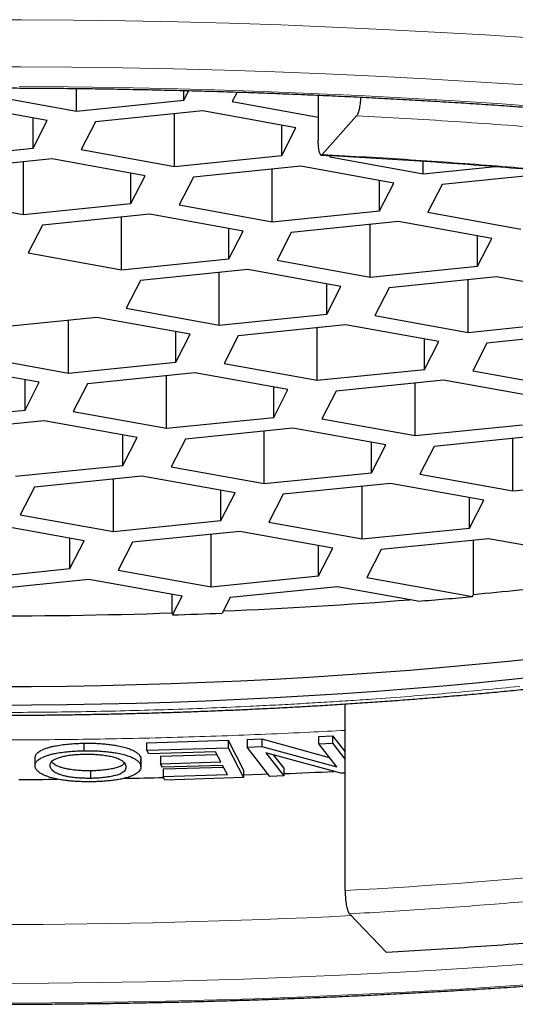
# Model space of a CAD drawing. Header units: millimetres. Extents: x 8 to 538, y 12 to 399.
# Tile 19 of 25: x 284.08 to 286.64, y 367.84 to 372.91. Entities that reach past the tile are written whole.
import ezdxf

# ---------------------------------------------------------------- set-up
doc = ezdxf.new("R2010")
doc.units = ezdxf.units.MM

msp = doc.modelspace()

# ---------------------------------------------------------------- linework, layer by layer
at = {"color": 7, "linetype": 'Continuous', "lineweight": 30}
for p, q in [((284.3775, 372.4363), (284.3775, 372.553)), ((284.93, 372.4926), (284.93, 372.5426)), ((283.8982, 372.523), (284.3775, 372.4363)), ((284.3775, 372.4363), (284.93, 372.4926)), ((284.93, 372.4926), (284.9554, 372.542)), ((285.2034, 372.5346), (285.1781, 372.4852)), ((285.6215, 372.5186), (285.6215, 372.2862)), ((284.2271, 372.3884), (283.7478, 372.4751)), ((285.1781, 372.4852), (285.6215, 372.4051)), ((284.1539, 372.2455), (284.1539, 372.4017)), ((285.0277, 372.4374), (284.4751, 372.3811)), ((284.8812, 372.1515), (284.8812, 372.4225)), ((285.5069, 372.3507), (285.0277, 372.4374)), ((285.8191, 372.412), (285.6423, 372.2127)), ((284.1539, 372.2455), (284.2271, 372.3884)), ((284.4751, 372.3811), (284.4019, 372.2382)), ((285.4337, 372.2078), (285.4337, 372.3639)), ((285.4337, 372.2078), (285.5069, 372.3507)), ((283.6013, 372.1893), (284.1539, 372.2455)), ((284.2515, 372.1903), (283.6989, 372.1341)), ((284.7308, 372.1037), (284.2515, 372.1903)), ((284.4019, 372.2382), (284.8812, 372.1515)), ((284.8812, 372.1515), (285.4337, 372.2078)), ((285.6853, 372.2074), (285.6817, 372.2005)), ((285.6817, 372.2005), (286.161, 372.1138)), ((284.105, 371.9045), (284.105, 372.1754)), ((285.5313, 372.1526), (284.9788, 372.0964)), ((285.3848, 371.8668), (285.3848, 372.1377)), ((286.0106, 372.0659), (285.5313, 372.1526)), ((286.161, 372.1138), (286.161, 372.1789)), ((286.161, 372.1138), (286.5328, 372.1516)), ((284.6575, 371.9608), (284.6575, 372.1169)), ((284.6575, 371.9608), (284.7308, 372.1037)), ((284.9788, 372.0964), (284.9056, 371.9534)), ((286.8112, 372.1149), (286.2586, 372.0586)), ((285.9374, 371.923), (285.9374, 372.0792)), ((285.9374, 371.923), (286.0106, 372.0659)), ((286.2586, 372.0586), (286.1854, 371.9157)), ((283.6257, 371.9912), (284.105, 371.9045)), ((284.105, 371.9045), (284.6575, 371.9608)), ((284.9056, 371.9534), (285.3848, 371.8668)), ((284.7551, 371.9056), (284.2026, 371.8493)), ((284.6087, 371.6197), (284.6087, 371.8907)), ((285.2344, 371.8189), (284.7551, 371.9056)), ((285.3848, 371.8668), (285.9374, 371.923)), ((286.1854, 371.9157), (286.6647, 371.829)), ((284.2026, 371.8493), (284.1294, 371.7064)), ((286.035, 371.8678), (285.4825, 371.8116)), ((285.8885, 371.582), (285.8885, 371.8529)), ((286.5143, 371.7811), (286.035, 371.8678)), ((285.1612, 371.676), (285.1612, 371.8321)), ((285.1612, 371.676), (285.2344, 371.8189)), ((285.4825, 371.8116), (285.4092, 371.6687)), ((286.441, 371.6382), (286.441, 371.7944)), ((286.441, 371.6382), (286.5143, 371.7811)), ((284.1294, 371.7064), (284.6087, 371.6197)), ((284.6087, 371.6197), (285.1612, 371.676)), ((285.4092, 371.6687), (285.8885, 371.582)), ((285.8885, 371.582), (286.441, 371.6382)), ((285.2588, 371.6208), (284.7063, 371.5645)), ((285.1123, 371.335), (285.1123, 371.6059)), ((285.7381, 371.5341), (285.2588, 371.6208)), ((286.5386, 371.583), (285.9861, 371.5268)), ((287.0179, 371.4964), (286.5386, 371.583)), ((284.7063, 371.5645), (284.633, 371.4216)), ((285.6648, 371.3912), (285.6648, 371.5474)), ((285.6648, 371.3912), (285.7381, 371.5341)), ((286.3922, 371.2972), (286.3922, 371.5681)), ((285.9861, 371.5268), (285.9129, 371.3839)), ((284.633, 371.4216), (285.1123, 371.335)), ((285.1123, 371.335), (285.6648, 371.3912)), ((285.9129, 371.3839), (286.3922, 371.2972)), ((284.4826, 371.3738), (283.9301, 371.3175)), ((284.3361, 371.0879), (284.3361, 371.3588)), ((284.9619, 371.2871), (284.4826, 371.3738)), ((285.7625, 371.336), (285.2099, 371.2798)), ((286.2417, 371.2493), (285.7625, 371.336)), ((286.3922, 371.2972), (286.9447, 371.3535)), ((284.8887, 371.1442), (284.8887, 371.3003)), ((284.8887, 371.1442), (284.9619, 371.2871)), ((285.2099, 371.2798), (285.1367, 371.1369)), ((285.616, 371.0502), (285.616, 371.3211)), ((287.0423, 371.2983), (286.4898, 371.242)), ((286.1685, 371.1064), (286.1685, 371.2626)), ((286.1685, 371.1064), (286.2417, 371.2493)), ((286.4898, 371.242), (286.4165, 371.0991)), ((283.8568, 371.1746), (284.3361, 371.0879)), ((284.1857, 371.0401), (283.7064, 371.1267)), ((284.3361, 371.0879), (284.8887, 371.1442)), ((285.1367, 371.1369), (285.616, 371.0502)), ((284.9863, 371.089), (284.4337, 371.0327)), ((284.8398, 370.8031), (284.8398, 371.0741)), ((285.4656, 371.0023), (284.9863, 371.089)), ((285.616, 371.0502), (286.1685, 371.1064)), ((286.4165, 371.0991), (286.8958, 371.0124)), ((284.1125, 370.8971), (284.1125, 371.0533)), ((284.1125, 370.8971), (284.1857, 371.0401)), ((284.4337, 371.0327), (284.3605, 370.8898)), ((286.2661, 371.0512), (285.7136, 370.995)), ((286.1196, 370.7654), (286.1196, 371.0363)), ((286.7454, 370.9646), (286.2661, 371.0512)), ((285.3923, 370.8594), (285.3923, 371.0156)), ((285.3923, 370.8594), (285.4656, 371.0023)), ((285.7136, 370.995), (285.6403, 370.8521)), ((283.5599, 370.8409), (284.1125, 370.8971)), ((284.3605, 370.8898), (284.8398, 370.8031)), ((284.2101, 370.8419), (283.6576, 370.7857)), ((284.6894, 370.7553), (284.2101, 370.8419)), ((284.8398, 370.8031), (285.3923, 370.8594)), ((285.6403, 370.8521), (286.1196, 370.7654)), ((286.1196, 370.7654), (286.6722, 370.8216)), ((284.6161, 370.6124), (284.6161, 370.7685)), ((285.4899, 370.8042), (284.9374, 370.748)), ((285.3435, 370.5184), (285.3435, 370.7893)), ((285.9692, 370.7175), (285.4899, 370.8042)), ((284.6161, 370.6124), (284.6894, 370.7553)), ((284.9374, 370.748), (284.8642, 370.605)), ((285.896, 370.5746), (285.896, 370.7308)), ((285.896, 370.5746), (285.9692, 370.7175)), ((286.7698, 370.7665), (286.2172, 370.7102)), ((286.6233, 370.4806), (286.6233, 370.7515)), ((286.2172, 370.7102), (286.144, 370.5673)), ((284.0636, 370.5561), (284.6161, 370.6124)), ((284.8642, 370.605), (285.3435, 370.5184)), ((285.3435, 370.5184), (285.896, 370.5746)), ((286.144, 370.5673), (286.6233, 370.4806)), ((284.7137, 370.5572), (284.1612, 370.5009)), ((284.5673, 370.2713), (284.5673, 370.5423)), ((285.193, 370.4705), (284.7137, 370.5572)), ((285.9936, 370.5194), (285.4411, 370.4632)), ((286.4729, 370.4328), (285.9936, 370.5194)), ((286.6233, 370.4806), (287.1758, 370.5369)), ((284.1612, 370.5009), (284.088, 370.358)), ((285.1198, 370.3276), (285.1198, 370.4837)), ((285.1198, 370.3276), (285.193, 370.4705)), ((285.8471, 370.2336), (285.8471, 370.5045)), ((285.4411, 370.4632), (285.3678, 370.3203)), ((286.3996, 370.2898), (286.3996, 370.446)), ((286.3996, 370.2898), (286.4729, 370.4328)), ((284.088, 370.358), (284.5673, 370.2713)), ((284.5673, 370.2713), (285.1198, 370.3276)), ((285.3678, 370.3203), (285.8471, 370.2336)), ((284.4168, 370.2235), (283.9376, 370.3101)), ((285.2174, 370.2724), (284.6649, 370.2162)), ((285.6967, 370.1857), (285.2174, 370.2724)), ((285.8471, 370.2336), (286.3996, 370.2898)), ((284.3436, 370.0806), (284.3436, 370.2367)), ((284.3436, 370.0806), (284.4168, 370.2235)), ((284.6649, 370.2162), (284.5916, 370.0732)), ((285.0709, 369.9866), (285.0709, 370.2575)), ((286.4972, 370.2346), (285.9447, 370.1784)), ((286.4202, 369.948), (286.4202, 370.2268)), ((286.9765, 370.148), (286.4972, 370.2346)), ((285.6235, 370.0428), (285.6235, 370.199)), ((285.6235, 370.0428), (285.6967, 370.1857)), ((285.9447, 370.1784), (285.8715, 370.0355)), ((283.7911, 370.0243), (284.3436, 370.0806)), ((284.5916, 370.0732), (285.0709, 369.9866)), ((284.4412, 370.0254), (283.8887, 369.9691)), ((284.9205, 369.9387), (284.4412, 370.0254)), ((285.0709, 369.9866), (285.6235, 370.0428)), ((285.8715, 370.0355), (286.416, 369.937)), ((285.7211, 369.9876), (285.1685, 369.9314)), ((286.1344, 369.9129), (285.7211, 369.9876)), ((284.8704, 369.8527), (284.8704, 369.9478)), ((284.8709, 369.842), (284.9205, 369.9387)), ((285.1685, 369.9314), (285.1277, 369.8517)), ((286.416, 369.937), (286.4202, 369.948)), ((284.8704, 369.8527), (284.8709, 369.842)), ((285.7596, 368.4234), (285.7596, 369.3837)), ((284.7396, 369.1842), (285.1574, 369.1966)), ((285.1574, 369.1966), (285.2369, 369.0431)), ((285.1574, 369.1966), (285.1574, 369.1578)), ((285.2554, 369.2003), (285.3311, 369.2037)), ((285.2554, 369.2003), (285.2554, 369.1615)), ((285.3311, 369.2037), (285.6784, 369.1086)), ((285.3311, 369.2037), (285.3311, 369.1649)), ((285.6243, 369.2169), (285.6951, 369.22)), ((285.6243, 369.178), (285.6243, 369.2169)), ((285.6951, 369.22), (285.7596, 369.1373)), ((285.6951, 369.22), (285.6951, 369.1812)), ((284.4161, 369.1429), (284.4161, 369.1817)), ((284.7396, 369.1454), (284.7396, 369.1842)), ((284.7396, 369.1454), (285.1574, 369.1578)), ((285.1574, 369.1578), (285.2369, 369.0043)), ((285.2554, 369.1615), (285.3311, 369.1649)), ((285.3731, 369.0103), (285.2554, 369.1615)), ((285.3311, 369.1649), (285.7169, 369.0593)), ((285.6243, 369.178), (285.6951, 369.1812)), ((285.7169, 369.0593), (285.6243, 369.178)), ((285.6951, 369.1812), (285.7596, 369.0985)), ((284.1636, 369.1054), (284.1636, 369.0666)), ((284.7077, 369.1078), (284.7084, 369.098)), ((284.7077, 369.1078), (284.7077, 369.069)), ((284.7089, 369.0592), (284.7089, 369.098)), ((284.749, 369.1273), (284.7396, 369.1454)), ((285.0928, 369.1375), (284.749, 369.1273)), ((284.8101, 369.1148), (285.1001, 369.1235)), ((284.8101, 369.1148), (284.8101, 369.076)), ((285.1199, 369.0853), (285.0928, 369.1375)), ((285.7371, 369.0266), (285.3515, 369.1322)), ((285.3515, 369.1322), (285.4439, 369.0135)), ((285.3899, 369.1217), (285.4439, 369.0523)), ((284.2423, 369.0603), (284.2423, 369.0718)), ((284.8101, 369.076), (285.1199, 369.0853)), ((284.8193, 369.058), (284.8101, 369.076)), ((285.1291, 369.0672), (284.8193, 369.058)), ((284.8228, 369.0492), (285.1337, 369.0585)), ((284.8228, 369.0492), (284.8228, 369.0104)), ((285.1536, 369.0202), (285.1291, 369.0672)), ((285.4439, 369.0523), (285.4439, 369.0135)), ((284.4514, 369.0006), (284.4514, 369.0394)), ((284.8228, 369.0104), (285.1536, 369.0202)), ((284.8321, 368.9922), (284.8228, 369.0104)), ((285.2369, 369.0043), (284.8321, 368.9922)), ((285.2369, 369.0431), (285.2369, 369.0043)), ((285.4439, 369.0135), (285.3731, 369.0103)), ((285.7596, 369.0277), (285.7371, 369.0266)), ((285.7821, 368.303), (285.9731, 368.1043))]:
    msp.add_line(p, q, dxfattribs=at)
at = {"color": 8, "linetype": 'Continuous', "lineweight": 0, "flags": 128}
for points in [[(289.4205, 372.521), (289.1924, 372.5549), (288.9608, 372.5874), (288.7256, 372.6184), (288.4872, 372.648), (288.2456, 372.676), (288.001, 372.7025), (287.7536, 372.7274), (287.5036, 372.7508), (287.2512, 372.7726), (286.9964, 372.7928), (286.7395, 372.8114), (286.4807, 372.8284), (286.2201, 372.8438), (285.9579, 372.8575), (285.6943, 372.8695), (285.4295, 372.8799), (285.1637, 372.8887), (284.897, 372.8957), (284.6296, 372.9011), (284.3617, 372.9048), (284.0935, 372.9068), (283.8251, 372.9072)], [(289.3129, 372.2864), (289.0893, 372.3197), (288.8621, 372.3515), (288.6316, 372.3819), (288.3978, 372.4109), (288.1609, 372.4383), (287.9211, 372.4643), (287.6786, 372.4888), (287.4334, 372.5117), (287.1859, 372.5331), (286.9361, 372.5529), (286.6842, 372.5711), (286.4304, 372.5878), (286.1749, 372.6029), (285.9179, 372.6163), (285.6594, 372.6281), (285.3998, 372.6383), (285.1391, 372.6469), (284.8776, 372.6538), (284.6154, 372.6591), (284.3528, 372.6627), (284.0898, 372.6647), (283.8267, 372.665)], [(289.2948, 372.1673), (289.0842, 372.2005), (288.8701, 372.2323), (288.6525, 372.2628), (288.4317, 372.2919), (288.2078, 372.3197), (287.981, 372.346), (287.7513, 372.3708), (287.519, 372.3943), (287.2843, 372.4162), (287.0472, 372.4367), (286.8079, 372.4557), (286.5667, 372.4732), (286.3237, 372.4891), (286.079, 372.5035), (285.8328, 372.5164), (285.5853, 372.5277), (285.3366, 372.5375), (285.087, 372.5457), (284.8365, 372.5523), (284.5854, 372.5574), (284.3339, 372.5609), (284.082, 372.5628)], [(283.9814, 367.9451), (284.2333, 367.9464), (284.485, 367.9492), (284.7363, 367.9536), (284.987, 367.9596), (285.237, 367.9672), (285.4861, 367.9764), (285.7341, 367.9871), (285.9808, 367.9993), (286.2261, 368.0131), (286.4698, 368.0285), (286.7118, 368.0453), (286.9519, 368.0637), (287.1898, 368.0836), (287.4255, 368.105), (287.6588, 368.1278)], [(283.9847, 367.8431), (284.2478, 367.8445), (284.5106, 367.8474), (284.773, 367.8521), (285.0348, 367.8583), (285.2958, 367.8662), (285.5559, 367.8758), (285.8148, 367.887), (286.0724, 367.8998), (286.3286, 367.9142), (286.5831, 367.9302), (286.8357, 367.9478), (287.0864, 367.967), (287.3348, 367.9878), (287.5809, 368.0101), (287.8245, 368.0339)]]:
    msp.add_lwpolyline(points, dxfattribs=at)
at = {"color": 7, "linetype": 'Continuous', "lineweight": 30, "flags": 128}
for points in [[(286.5997, 369.6042), (286.765, 369.6217), (286.9283, 369.6401), (287.0896, 369.6596), (287.2486, 369.6801), (287.4054, 369.7016), (287.5598, 369.7241), (287.7117, 369.7475), (287.8609, 369.7719), (288.0075, 369.7972), (288.1512, 369.8234), (288.2921, 369.8505), (288.4299, 369.8785), (288.5646, 369.9073), (288.6962, 369.937), (288.8244, 369.9675), (288.9493, 369.9988), (289.0707, 370.0309), (289.1886, 370.0637), (289.3029, 370.0972)], [(289.3029, 370.0002), (289.1886, 369.9666), (289.0707, 369.9338), (288.9493, 369.9017), (288.8244, 369.8705), (288.6962, 369.84), (288.5646, 369.8103), (288.4299, 369.7815), (288.2921, 369.7535), (288.1512, 369.7264), (288.0075, 369.7001), (287.8609, 369.6748), (287.7117, 369.6505), (287.5598, 369.627), (287.4054, 369.6046), (287.2486, 369.5831), (287.0896, 369.5626), (286.9283, 369.5431), (286.765, 369.5246), (286.5997, 369.5072)], [(283.9648, 369.4728), (284.1454, 369.4738), (284.3257, 369.4759), (284.5058, 369.4791), (284.6855, 369.4834), (284.8646, 369.4889), (285.043, 369.4954), (285.2207, 369.5031), (285.3975, 369.512), (285.5733, 369.5219), (285.7479, 369.5329), (285.9213, 369.545), (286.0932, 369.5582), (286.2637, 369.5725), (286.4326, 369.5878), (286.5997, 369.6042)], [(286.5997, 369.5072), (286.4326, 369.4908), (286.2637, 369.4754), (286.0932, 369.4612), (285.9213, 369.448), (285.7479, 369.4359), (285.5733, 369.4248), (285.3975, 369.4149), (285.2207, 369.4061), (285.043, 369.3984), (284.8646, 369.3918), (284.6855, 369.3864), (284.5058, 369.382), (284.3257, 369.3788), (284.1454, 369.3767), (283.9648, 369.3758)], [(285.3641, 369.0219), (285.3319, 369.0207), (285.2369, 369.0173)]]:
    msp.add_lwpolyline(points, dxfattribs=at)
at = {"color": 7, "linetype": 'Continuous', "lineweight": 30}
for centre, radius, start, end in [((284.3007, 393.1152), 23.2639, 275.22726, 276.39697), ((284.0004, 396.7407), 26.902, 272.41361, 274.46237), ((284.1584, 394.6152), 24.7813, 274.5734, 275.22695), ((283.9069, 398.9986), 29.1618, 269.83097, 271.89328), ((283.9305, 398.1851), 28.3587, 271.90042, 272.41952), ((283.9059, 407.694), 38.6997, 270.25764, 270.55634), ((283.9117, 407.3173), 38.323, 271.06496, 271.36621), ((283.955, 406.0226), 37.0275, 272.30459, 272.70399)]:
    msp.add_arc(centre, radius, start, end, dxfattribs=at)
at = {"color": 8, "linetype": 'Continuous', "lineweight": 0}
for centre, radius, start, end in [((284.349, 395.3667), 26.9802, 272.997, 278.62722), ((283.9052, 406.9071), 38.6594, 267.41487, 272.79601)]:
    msp.add_arc(centre, radius, start, end, dxfattribs=at)
at = {"color": 7, "linetype": 'Continuous', "lineweight": 30}
for points, knots in [([(274.5308, 370.4969), (274.5309, 370.503), (274.531, 370.5169), (274.5333, 370.5384), (274.5372, 370.5613), (274.5428, 370.584), (274.5498, 370.6063), (274.5582, 370.6284), (274.568, 370.6505), (274.5791, 370.6726), (274.5917, 370.6948), (274.6057, 370.7173), (274.6211, 370.74), (274.6381, 370.7629), (274.6566, 370.7861), (274.6767, 370.8096), (274.6983, 370.8334), (274.7216, 370.8575), (274.7465, 370.8818), (274.7731, 370.9063), (274.8014, 370.9311), (274.8314, 370.956), (274.863, 370.9812), (274.8964, 371.0065), (274.9315, 371.032), (274.9683, 371.0576), (275.0068, 371.0833), (275.047, 371.109), (275.089, 371.1349), (275.1327, 371.1608), (275.1781, 371.1867), (275.2252, 371.2127), (275.274, 371.2386), (275.3245, 371.2646), (275.3767, 371.2905), (275.4305, 371.3163), (275.4861, 371.3422), (275.5433, 371.3679), (275.6021, 371.3935), (275.6625, 371.4191), (275.7246, 371.4445), (275.7883, 371.4699), (275.8536, 371.4951), (275.9204, 371.5201), (275.9888, 371.545), (276.0588, 371.5698), (276.1303, 371.5943), (276.2033, 371.6187), (276.2778, 371.6429), (276.3538, 371.6669), (276.4312, 371.6907), (276.5101, 371.7143), (276.5905, 371.7377), (276.6723, 371.7608), (276.7554, 371.7837), (276.84, 371.8064), (276.9259, 371.8288), (277.0131, 371.851), (277.1017, 371.8729), (277.1916, 371.8945), (277.2828, 371.9159), (277.3753, 371.937), (277.469, 371.9578), (277.5639, 371.9783), (277.6601, 371.9986), (277.7575, 372.0185), (277.856, 372.0381), (277.9557, 372.0574), (278.0566, 372.0764), (278.1585, 372.0951), (278.2616, 372.1135), (278.3657, 372.1315), (278.4709, 372.1492), (278.5771, 372.1666), (278.6844, 372.1836), (278.7926, 372.2003), (278.9018, 372.2167), (279.012, 372.2327), (279.1231, 372.2483), (279.2351, 372.2636), (279.348, 372.2786), (279.4617, 372.2931), (279.5763, 372.3073), (279.6917, 372.3212), (279.808, 372.3346), (279.925, 372.3477), (280.0427, 372.3604), (280.1612, 372.3727), (280.2804, 372.3847), (280.4002, 372.3962), (280.5208, 372.4074), (280.642, 372.4182), (280.7638, 372.4286), (280.8862, 372.4386), (281.0091, 372.4482), (281.1326, 372.4574), (281.2567, 372.4662), (281.3812, 372.4746), (281.5062, 372.4825), (281.6317, 372.4901), (281.7576, 372.4973), (281.8839, 372.5041), (282.0106, 372.5104), (282.1376, 372.5164), (282.265, 372.5219), (282.3926, 372.527), (282.5206, 372.5317), (282.6488, 372.536), (282.7773, 372.5399), (282.906, 372.5434), (283.0349, 372.5464), (283.1639, 372.549), (283.2931, 372.5512), (283.4224, 372.553), (283.5518, 372.5544), (283.6812, 372.5553), (283.8107, 372.5558), (283.9402, 372.5559), (284.0697, 372.5556), (284.1992, 372.5548), (284.3286, 372.5537), (284.4579, 372.5521), (284.5872, 372.5501), (284.7163, 372.5477), (284.8452, 372.5448), (284.974, 372.5416), (285.1026, 372.5379), (285.2309, 372.5338), (285.359, 372.5293), (285.4869, 372.5244), (285.6144, 372.519), (285.7416, 372.5133), (285.8685, 372.5071), (285.9949, 372.5005), (286.121, 372.4935), (286.2467, 372.4861), (286.372, 372.4783), (286.4967, 372.4701), (286.621, 372.4615), (286.7448, 372.4525), (286.868, 372.4431), (286.9907, 372.4333), (287.1128, 372.4231), (287.2343, 372.4125), (287.3551, 372.4015), (287.4753, 372.3901), (287.5949, 372.3783), (287.7137, 372.3662), (287.8318, 372.3537), (287.9492, 372.3407), (288.0658, 372.3275), (288.1816, 372.3138), (288.2966, 372.2998), (288.4108, 372.2854), (288.5241, 372.2706), (288.6365, 372.2555), (288.7481, 372.24), (288.8587, 372.2241), (288.9684, 372.2079), (289.0771, 372.1914), (289.1848, 372.1745), (289.2916, 372.1573), (289.3973, 372.1397), (289.5019, 372.1218), (289.6055, 372.1036), (289.708, 372.0851), (289.8094, 372.0662), (289.9097, 372.047), (290.0088, 372.0275), (290.1068, 372.0077), (290.2036, 371.9876), (290.2991, 371.9672), (290.3935, 371.9465), (290.4866, 371.9256), (290.5784, 371.9043), (290.669, 371.8828), (290.7582, 371.861), (290.8462, 371.8389), (290.9328, 371.8166), (291.018, 371.794), (291.1019, 371.7712), (291.1843, 371.7481), (291.2654, 371.7248), (291.3451, 371.7013), (291.4233, 371.6776), (291.5, 371.6536), (291.5753, 371.6295), (291.649, 371.6051), (291.7213, 371.5806), (291.7921, 371.5559), (291.8613, 371.531), (291.9289, 371.506), (291.995, 371.4808), (292.0595, 371.4555), (292.1224, 371.43), (292.1837, 371.4045), (292.2433, 371.3788), (292.3013, 371.3531), (292.3577, 371.3272), (292.4124, 371.3013), (292.4654, 371.2753), (292.5168, 371.2493), (292.5664, 371.2233), (292.6144, 371.1973), (292.6606, 371.1713), (292.7051, 371.1453), (292.7479, 371.1193), (292.7889, 371.0934), (292.8282, 371.0676), (292.8658, 371.0419), (292.9016, 371.0164), (292.9357, 370.9909), (292.9681, 370.9657), (292.9987, 370.9406), (293.0276, 370.9158), (293.0549, 370.8912), (293.0804, 370.8668), (293.1042, 370.8428), (293.1264, 370.819), (293.1469, 370.7956), (293.1659, 370.7725), (293.1832, 370.7497), (293.199, 370.7273), (293.2134, 370.7053), (293.2262, 370.6837), (293.2376, 370.6623), (293.2477, 370.6413), (293.2564, 370.6205), (293.2638, 370.5998), (293.2699, 370.5791), (293.2748, 370.5583), (293.2782, 370.5372), (293.2804, 370.5167), (293.2805, 370.5032), (293.2806, 370.4968)], [0, 0, 0, 0, 0.004595, 0.01033, 0.015892, 0.021196, 0.026241, 0.031068, 0.03572, 0.040237, 0.044648, 0.048977, 0.053245, 0.057464, 0.061648, 0.065804, 0.069942, 0.074066, 0.078181, 0.082291, 0.086399, 0.090508, 0.094618, 0.098732, 0.10285, 0.106974, 0.111104, 0.11524, 0.119384, 0.123535, 0.127693, 0.131858, 0.136031, 0.14021, 0.144397, 0.14859, 0.15279, 0.156996, 0.161208, 0.165426, 0.169649, 0.173878, 0.178112, 0.18235, 0.186593, 0.190841, 0.195093, 0.199348, 0.203608, 0.207871, 0.212138, 0.216407, 0.22068, 0.224956, 0.229234, 0.233515, 0.237799, 0.242085, 0.246373, 0.250663, 0.254956, 0.25925, 0.263546, 0.267844, 0.272143, 0.276444, 0.280747, 0.285051, 0.289356, 0.293663, 0.297971, 0.30228, 0.30659, 0.310902, 0.315214, 0.319527, 0.323841, 0.328156, 0.332472, 0.336789, 0.341106, 0.345425, 0.349743, 0.354063, 0.358383, 0.362704, 0.367025, 0.371347, 0.375669, 0.379992, 0.384315, 0.388639, 0.392963, 0.397288, 0.401613, 0.405938, 0.410264, 0.41459, 0.418916, 0.423242, 0.427569, 0.431896, 0.436223, 0.440551, 0.444879, 0.449206, 0.453534, 0.457863, 0.462191, 0.466519, 0.470848, 0.475176, 0.479505, 0.483834, 0.488163, 0.492492, 0.496821, 0.50115, 0.505479, 0.509807, 0.514136, 0.518465, 0.522794, 0.527123, 0.531452, 0.53578, 0.540109, 0.544437, 0.548765, 0.553094, 0.557422, 0.561749, 0.566077, 0.570404, 0.574732, 0.579059, 0.583385, 0.587712, 0.592038, 0.596364, 0.600689, 0.605014, 0.609339, 0.613664, 0.617988, 0.622312, 0.626635, 0.630958, 0.63528, 0.639602, 0.643923, 0.648243, 0.652563, 0.656883, 0.661202, 0.66552, 0.669837, 0.674154, 0.678469, 0.682784, 0.687099, 0.691412, 0.695724, 0.700035, 0.704345, 0.708654, 0.712962, 0.717269, 0.721574, 0.725878, 0.730181, 0.734482, 0.738781, 0.743079, 0.747375, 0.75167, 0.755962, 0.760252, 0.764541, 0.768827, 0.77311, 0.777391, 0.78167, 0.785946, 0.790219, 0.794489, 0.798755, 0.803019, 0.807279, 0.811535, 0.815787, 0.820035, 0.824278, 0.828518, 0.832752, 0.836981, 0.841205, 0.845424, 0.849636, 0.853843, 0.858043, 0.862237, 0.866425, 0.870605, 0.874778, 0.878944, 0.883103, 0.887254, 0.891398, 0.895535, 0.899665, 0.903789, 0.907906, 0.912019, 0.916128, 0.920234, 0.924339, 0.928446, 0.932556, 0.936673, 0.940802, 0.944948, 0.949117, 0.953317, 0.957559, 0.961855, 0.966221, 0.970674, 0.97524, 0.979947, 0.984828, 0.989919, 0.99525, 1, 1, 1, 1]), ([(285.8392, 372.5084), (285.8391, 372.5053), (285.8387, 372.4967), (285.8374, 372.4825), (285.8354, 372.4667), (285.833, 372.452), (285.8302, 372.439), (285.8271, 372.4279), (285.8234, 372.4181), (285.8206, 372.4142), (285.8191, 372.412)], [0, 0, 0, 0, 0.070711, 0.196004, 0.324931, 0.450224, 0.57915, 0.704443, 0.83337, 1, 1, 1, 1]), ([(285.6423, 372.2127), (285.6411, 372.2116), (285.6388, 372.2095), (285.6354, 372.2099), (285.6322, 372.213), (285.6293, 372.2188), (285.6267, 372.2273), (285.6246, 372.238), (285.623, 372.2509), (285.6218, 372.2668), (285.6216, 372.2792), (285.6215, 372.2862)], [0, 0, 0, 0, 0.1074, 0.2148, 0.3222, 0.4296, 0.537, 0.644401, 0.751801, 0.859201, 1, 1, 1, 1]), ([(285.636, 372.2101), (285.7116, 372.2061), (285.8628, 372.1981), (286.0876, 372.1842), (286.3108, 372.1688), (286.5321, 372.152), (286.7514, 372.1337), (286.9684, 372.1139), (287.1771, 372.0932), (287.3775, 372.0719), (287.5697, 372.05), (287.7596, 372.0269), (287.9468, 372.0027), (288.1316, 371.9774), (288.2524, 371.9596), (288.3128, 371.9507)], [0, 0, 0, 0, 0.080008, 0.160014, 0.240019, 0.320023, 0.400025, 0.480026, 0.560026, 0.633358, 0.706688, 0.780018, 0.853347, 0.926674, 1, 1, 1, 1]), ([(283.9057, 369.3252), (283.9436, 369.3252), (283.9971, 369.3253), (284.0765, 369.3256), (284.1451, 369.3261), (284.227, 369.3269), (284.3132, 369.3279), (284.4037, 369.3293), (284.4972, 369.331), (284.593, 369.333), (284.6905, 369.3355), (284.7895, 369.3382), (284.8895, 369.3414), (284.9904, 369.3449), (285.092, 369.3488), (285.1941, 369.3531), (285.2965, 369.3578), (285.3992, 369.3629), (285.5021, 369.3683), (285.605, 369.3741), (285.708, 369.3803), (285.8109, 369.387), (285.9137, 369.3939), (286.0163, 369.4013), (286.1188, 369.4091), (286.2209, 369.4173), (286.3228, 369.4258), (286.4243, 369.4347), (286.5255, 369.444), (286.6262, 369.4537), (286.7264, 369.4638), (286.8262, 369.4742), (286.9255, 369.485), (287.0242, 369.4962), (287.1223, 369.5078), (287.2198, 369.5197), (287.3167, 369.5321), (287.4129, 369.5447), (287.5084, 369.5578), (287.6032, 369.5712), (287.6973, 369.585), (287.7906, 369.5991), (287.8832, 369.6136), (287.9749, 369.6285), (288.0658, 369.6437), (288.1558, 369.6593), (288.245, 369.6752), (288.3333, 369.6915), (288.4207, 369.7081), (288.5072, 369.725), (288.5927, 369.7424), (288.6773, 369.76), (288.7608, 369.778), (288.8434, 369.7964), (288.925, 369.8151), (289.0056, 369.8341), (289.0851, 369.8535), (289.1636, 369.8732), (289.241, 369.8933), (289.3174, 369.9137), (289.3927, 369.9344), (289.4669, 369.9555), (289.5399, 369.977), (289.6119, 369.9988), (289.6828, 370.0209), (289.7525, 370.0435), (289.8211, 370.0664), (289.8885, 370.0896), (289.9548, 370.1133), (290.02, 370.1373), (290.084, 370.1618), (290.1469, 370.1867), (290.2086, 370.212), (290.2691, 370.2377), (290.3285, 370.2639), (290.3867, 370.2906), (290.4437, 370.3177), (290.4995, 370.3454), (290.5542, 370.3736), (290.6076, 370.4024), (290.6598, 370.4318), (290.7107, 370.4618), (290.7604, 370.4924), (290.8087, 370.5236), (290.8555, 370.5555), (290.9009, 370.5879), (290.9448, 370.621), (290.987, 370.6547), (291.0274, 370.6888), (291.0661, 370.7235), (291.1029, 370.7585), (291.1378, 370.794), (291.1707, 370.8297), (291.2018, 370.8658), (291.2309, 370.9021), (291.258, 370.9387), (291.2833, 370.9754), (291.3068, 371.0125), (291.3284, 371.0497), (291.3482, 371.0872), (291.3623, 371.1158), (291.3692, 371.1322), (291.3707, 371.1357)], [0, 0, 0, 0, 0.010675, 0.015088, 0.022404, 0.030017, 0.038196, 0.046741, 0.055571, 0.064623, 0.073851, 0.08322, 0.092707, 0.102291, 0.111956, 0.121692, 0.131487, 0.141335, 0.151229, 0.161162, 0.171132, 0.181134, 0.191164, 0.20122, 0.211299, 0.221399, 0.23152, 0.241658, 0.251812, 0.261982, 0.272166, 0.282364, 0.292574, 0.302796, 0.313029, 0.323272, 0.333526, 0.343789, 0.354062, 0.364343, 0.374634, 0.384933, 0.39524, 0.405556, 0.41588, 0.426213, 0.436554, 0.446903, 0.45726, 0.467626, 0.478001, 0.488385, 0.498779, 0.509182, 0.519595, 0.530018, 0.540453, 0.550899, 0.561357, 0.571828, 0.582312, 0.592811, 0.603324, 0.613854, 0.624401, 0.634966, 0.64555, 0.656155, 0.666781, 0.677431, 0.688106, 0.698806, 0.709535, 0.720292, 0.731079, 0.741897, 0.752746, 0.763628, 0.774541, 0.785483, 0.796452, 0.807442, 0.818447, 0.829455, 0.840449, 0.851409, 0.862313, 0.873135, 0.883846, 0.89442, 0.904829, 0.915051, 0.92507, 0.934874, 0.944459, 0.953826, 0.962983, 0.971938, 0.980707, 0.989303, 0.997742, 1, 1, 1, 1]), ([(273.6557, 370.4486), (273.6557, 370.4482), (273.6554, 370.4354), (273.6565, 370.4103), (273.659, 370.3733), (273.6635, 370.3363), (273.6697, 370.2995), (273.6776, 370.2627), (273.6873, 370.2259), (273.6989, 370.1892), (273.7121, 370.1526), (273.7272, 370.116), (273.7442, 370.0795), (273.763, 370.043), (273.7836, 370.0065), (273.8062, 369.9702), (273.8306, 369.9339), (273.8569, 369.8977), (273.8852, 369.8616), (273.9153, 369.8257), (273.9474, 369.7899), (273.9813, 369.7544), (274.0171, 369.7191), (274.0546, 369.684), (274.094, 369.6492), (274.1352, 369.6147), (274.1781, 369.5805), (274.2227, 369.5466), (274.269, 369.513), (274.3169, 369.4797), (274.3665, 369.4467), (274.4177, 369.4141), (274.4705, 369.3818), (274.5248, 369.3498), (274.5807, 369.3181), (274.6382, 369.2868), (274.6972, 369.2557), (274.7577, 369.225), (274.8198, 369.1945), (274.8833, 369.1644), (274.9483, 369.1346), (275.0148, 369.105), (275.0828, 369.0758), (275.1522, 369.0468), (275.2231, 369.0182), (275.2954, 368.9898), (275.3691, 368.9618), (275.4443, 368.934), (275.5208, 368.9065), (275.5987, 368.8793), (275.6781, 368.8524), (275.7588, 368.8258), (275.8408, 368.7996), (275.9242, 368.7736), (276.009, 368.7479), (276.095, 368.7225), (276.1824, 368.6974), (276.271, 368.6726), (276.361, 368.6482), (276.4522, 368.624), (276.5446, 368.6002), (276.6383, 368.5767), (276.7332, 368.5535), (276.8294, 368.5306), (276.9267, 368.508), (277.0252, 368.4858), (277.1249, 368.4639), (277.2257, 368.4423), (277.3276, 368.4211), (277.4307, 368.4002), (277.5348, 368.3797), (277.6401, 368.3595), (277.7464, 368.3396), (277.8537, 368.3201), (277.9621, 368.3009), (278.0715, 368.2821), (278.1818, 368.2637), (278.2932, 368.2456), (278.4055, 368.2278), (278.5187, 368.2105), (278.6329, 368.1935), (278.7479, 368.1768), (278.8639, 368.1606), (278.9807, 368.1447), (279.0983, 368.1292), (279.2168, 368.1141), (279.336, 368.0993), (279.4561, 368.0849), (279.5769, 368.071), (279.6984, 368.0574), (279.8206, 368.0442), (279.9436, 368.0314), (280.0672, 368.019), (280.1915, 368.0069), (280.3165, 367.9953), (280.442, 367.9841), (280.5681, 367.9733), (280.6948, 367.9629), (280.8221, 367.9528), (280.9499, 367.9432), (281.0782, 367.934), (281.2069, 367.9253), (281.3362, 367.9169), (281.4659, 367.9089), (281.596, 367.9014), (281.7264, 367.8942), (281.8573, 367.8875), (281.9885, 367.8812), (282.1201, 367.8753), (282.2519, 367.8699), (282.3841, 367.8648), (282.5165, 367.8602), (282.6491, 367.856), (282.7819, 367.8522), (282.915, 367.8488), (283.0482, 367.8459), (283.1816, 367.8434), (283.3151, 367.8413), (283.4486, 367.8396), (283.5823, 367.8384), (283.716, 367.8376), (283.8498, 367.8372), (283.9835, 367.8372), (284.1173, 367.8377), (284.251, 367.8386), (284.3847, 367.8399), (284.5182, 367.8416), (284.6517, 367.8438), (284.785, 367.8464), (284.9182, 367.8494), (285.0512, 367.8528), (285.184, 367.8566), (285.3166, 367.8609), (285.449, 367.8656), (285.5811, 367.8707), (285.7129, 367.8763), (285.8444, 367.8822), (285.9755, 367.8886), (286.1063, 367.8954), (286.2367, 367.9026), (286.3668, 367.9102), (286.4964, 367.9182), (286.6255, 367.9267), (286.7542, 367.9355), (286.8824, 367.9448), (287.0101, 367.9545), (287.1373, 367.9645), (287.2639, 367.975), (287.3899, 367.9859), (287.5153, 367.9972), (287.6401, 368.0089), (287.7499, 368.0195), (287.8179, 368.0264), (287.8448, 368.0291)], [0, 0, 0, 0, 0.000199, 0.006078, 0.011957, 0.017844, 0.02375, 0.029684, 0.035655, 0.041672, 0.047742, 0.053873, 0.06007, 0.066336, 0.072674, 0.079085, 0.085567, 0.092119, 0.098735, 0.10541, 0.112138, 0.118912, 0.125724, 0.132568, 0.139436, 0.146323, 0.153223, 0.160132, 0.167046, 0.17396, 0.180873, 0.187782, 0.194686, 0.201584, 0.208475, 0.215359, 0.222235, 0.229103, 0.235964, 0.242817, 0.249662, 0.256501, 0.263332, 0.270157, 0.276975, 0.283787, 0.290592, 0.297393, 0.304188, 0.310977, 0.317762, 0.324542, 0.331318, 0.33809, 0.344858, 0.351622, 0.358382, 0.36514, 0.371894, 0.378644, 0.385393, 0.392138, 0.398881, 0.405621, 0.412359, 0.419095, 0.425829, 0.43256, 0.43929, 0.446018, 0.452745, 0.459469, 0.466192, 0.472914, 0.479634, 0.486353, 0.493071, 0.499787, 0.506503, 0.513217, 0.51993, 0.526642, 0.533353, 0.540064, 0.546773, 0.553482, 0.56019, 0.566897, 0.573603, 0.580309, 0.587014, 0.593718, 0.600422, 0.607126, 0.613828, 0.620531, 0.627232, 0.633934, 0.640635, 0.647335, 0.654035, 0.660735, 0.667434, 0.674134, 0.680832, 0.687531, 0.694229, 0.700927, 0.707625, 0.714322, 0.72102, 0.727717, 0.734414, 0.741111, 0.747808, 0.754504, 0.761201, 0.767897, 0.774594, 0.78129, 0.787986, 0.794682, 0.801379, 0.808075, 0.814771, 0.821467, 0.828164, 0.83486, 0.841557, 0.848253, 0.85495, 0.861646, 0.868343, 0.87504, 0.881738, 0.888435, 0.895132, 0.90183, 0.908528, 0.915226, 0.921925, 0.928624, 0.935323, 0.942022, 0.948722, 0.955422, 0.962122, 0.968823, 0.975524, 0.982226, 0.988928, 0.995631, 1, 1, 1, 1]), ([(284.1644, 369.1054), (284.1643, 369.1069), (284.1639, 369.1123), (284.1678, 369.1215), (284.1762, 369.1318), (284.1879, 369.1404), (284.2009, 369.1476), (284.2164, 369.1541), (284.2337, 369.1598), (284.2525, 369.1647), (284.2771, 369.1698), (284.3083, 369.1746), (284.3444, 369.1785), (284.3808, 369.1808), (284.4043, 369.1814), (284.4161, 369.1817)], [0, 0, 0, 0, 0.0404228, 0.1489726, 0.2570826, 0.3293699, 0.4018093, 0.4739998, 0.5355153, 0.5971935, 0.6586255, 0.7506508, 0.8426345, 0.9212652, 1, 1, 1, 1]), ([(284.4161, 369.1817), (284.4258, 369.1818), (284.4453, 369.1819), (284.4744, 369.1812), (284.5031, 369.1797), (284.5308, 369.1773), (284.5571, 369.1741), (284.5853, 369.1697), (284.614, 369.1637), (284.6405, 369.1561), (284.6618, 369.1479), (284.6786, 369.1393), (284.6928, 369.1298), (284.703, 369.1192), (284.7062, 369.1116), (284.7077, 369.1078)], [0, 0, 0, 0, 0.061643, 0.123388, 0.184867, 0.246819, 0.30902, 0.371037, 0.45983, 0.548671, 0.631771, 0.715201, 0.798446, 0.899164, 1, 1, 1, 1]), ([(284.1646, 369.0593), (284.1642, 369.0632), (284.1633, 369.071), (284.1677, 369.0827), (284.1762, 369.0929), (284.1879, 369.1016), (284.2009, 369.1088), (284.2164, 369.1153), (284.2337, 369.121), (284.2525, 369.1259), (284.2771, 369.131), (284.3083, 369.1358), (284.3444, 369.1397), (284.3808, 369.142), (284.4043, 369.1426), (284.4161, 369.1429)], [0, 0, 0, 0, 0.1014693, 0.2031133, 0.3043456, 0.3720341, 0.4398651, 0.5074629, 0.565065, 0.6228193, 0.6803431, 0.7665139, 0.8526458, 0.9262741, 1, 1, 1, 1]), ([(284.2423, 369.0603), (284.2419, 369.0631), (284.2412, 369.0689), (284.243, 369.0775), (284.2479, 369.0861), (284.2569, 369.0942), (284.2706, 369.1018), (284.2887, 369.1086), (284.3113, 369.1146), (284.3374, 369.1195), (284.3665, 369.123), (284.3947, 369.1248), (284.4131, 369.1252), (284.421, 369.1254)], [0, 0, 0, 0, 0.098395, 0.197193, 0.295546, 0.393329, 0.485212, 0.57706, 0.669367, 0.76155, 0.84805, 0.934614, 1, 1, 1, 1]), ([(284.4161, 369.1429), (284.4258, 369.143), (284.4453, 369.143), (284.4744, 369.1424), (284.5031, 369.1409), (284.5308, 369.1385), (284.5571, 369.1353), (284.5853, 369.1309), (284.614, 369.1249), (284.6405, 369.1173), (284.6618, 369.1091), (284.6786, 369.1005), (284.6928, 369.0909), (284.703, 369.0804), (284.7062, 369.0728), (284.7077, 369.069)], [0, 0, 0, 0, 0.061643, 0.123388, 0.184867, 0.246819, 0.30902, 0.371037, 0.45983, 0.548671, 0.631771, 0.715201, 0.798446, 0.899164, 1, 1, 1, 1]), ([(284.421, 369.1254), (284.4314, 369.1254), (284.4522, 369.1254), (284.4832, 369.1241), (284.5124, 369.1212), (284.5403, 369.1169), (284.5658, 369.1111), (284.5881, 369.1042), (284.605, 369.0964), (284.6177, 369.0877), (284.6262, 369.0783), (284.6287, 369.0716), (284.63, 369.0682)], [0, 0, 0, 0, 0.087892, 0.175442, 0.264009, 0.352587, 0.455374, 0.558173, 0.660342, 0.762668, 0.881235, 1, 1, 1, 1]), ([(284.4563, 368.983), (284.4464, 368.983), (284.4266, 368.9829), (284.3971, 368.9836), (284.368, 368.9851), (284.34, 368.9876), (284.3133, 368.9908), (284.2847, 368.9953), (284.2559, 369.0014), (284.2299, 369.0091), (284.2095, 369.0173), (284.1937, 369.0256), (284.1799, 369.0354), (284.1694, 369.0466), (284.1662, 369.0551), (284.1646, 369.0593)], [0, 0, 0, 0, 0.061302, 0.122705, 0.183837, 0.245429, 0.307258, 0.368894, 0.457228, 0.545625, 0.62419, 0.703051, 0.781744, 0.890818, 1, 1, 1, 1]), ([(284.4514, 369.0006), (284.4413, 369.0006), (284.4211, 369.0006), (284.3911, 369.002), (284.3627, 369.0047), (284.3372, 369.0084), (284.3151, 369.013), (284.2967, 369.0182), (284.2815, 369.0239), (284.2693, 369.0299), (284.2589, 369.0366), (284.2509, 369.044), (284.2452, 369.0521), (284.2433, 369.0576), (284.2423, 369.0603)], [0, 0, 0, 0, 0.083122, 0.166138, 0.249711, 0.333378, 0.411751, 0.490168, 0.566214, 0.642557, 0.718732, 0.812344, 0.906203, 1, 1, 1, 1]), ([(284.4514, 369.0394), (284.4413, 369.0394), (284.4211, 369.0394), (284.3911, 369.0408), (284.3627, 369.0435), (284.3372, 369.0472), (284.3151, 369.0518), (284.2967, 369.057), (284.2815, 369.0627), (284.2693, 369.0687), (284.259, 369.0754), (284.2523, 369.0813), (284.2497, 369.0852), (284.249, 369.0863)], [0, 0, 0, 0, 0.0975161, 0.1949085, 0.2929527, 0.3911092, 0.483054, 0.5750505, 0.6642646, 0.7538275, 0.8431937, 0.9530165, 1, 1, 1, 1]), ([(284.6246, 369.079), (284.6243, 369.0784), (284.6225, 369.0751), (284.6151, 369.0693), (284.6015, 369.0616), (284.5812, 369.0548), (284.5569, 369.0491), (284.5298, 369.0446), (284.5027, 369.0417), (284.4762, 369.0401), (284.4597, 369.0397), (284.4514, 369.0394)], [0, 0, 0, 0, 0.028433, 0.161271, 0.293824, 0.427753, 0.561922, 0.684948, 0.807887, 0.903868, 1, 1, 1, 1]), ([(284.63, 369.0682), (284.6305, 369.0649), (284.6316, 369.0582), (284.6301, 369.0483), (284.6248, 369.039), (284.6153, 369.0304), (284.6015, 369.0228), (284.5812, 369.016), (284.5569, 369.0103), (284.5298, 369.0058), (284.5027, 369.0029), (284.4762, 369.0013), (284.4597, 369.0008), (284.4514, 369.0006)], [0, 0, 0, 0, 0.110323, 0.220689, 0.330653, 0.42217, 0.51349, 0.605759, 0.698193, 0.78295, 0.867646, 0.933771, 1, 1, 1, 1]), ([(284.7077, 369.069), (284.7082, 369.0655), (284.7091, 369.0584), (284.7068, 369.0477), (284.7007, 369.0372), (284.6906, 369.0279), (284.6775, 369.0199), (284.663, 369.0132), (284.6455, 369.0069), (284.625, 369.0011), (284.6018, 368.9959), (284.5769, 368.9916), (284.5508, 368.9883), (284.5242, 368.9859), (284.4993, 368.9843), (284.4765, 368.9835), (284.463, 368.9832), (284.4563, 368.983)], [0, 0, 0, 0, 0.089923, 0.180196, 0.270117, 0.359557, 0.423443, 0.487493, 0.551342, 0.615597, 0.680062, 0.744222, 0.801854, 0.859704, 0.917377, 0.95867, 1, 1, 1, 1]), ([(285.7596, 368.4234), (285.7596, 368.4179), (285.7598, 368.4069), (285.7607, 368.39), (285.7623, 368.3733), (285.7644, 368.3576), (285.767, 368.3428), (285.7701, 368.3299), (285.7735, 368.3188), (285.7775, 368.309), (285.7804, 368.3051), (285.7821, 368.303)], [0, 0, 0, 0, 0.105866, 0.214802, 0.320667, 0.429603, 0.535469, 0.644405, 0.750271, 0.859207, 1, 1, 1, 1]), ([(288.9132, 368.4036), (288.8409, 368.3925), (288.6964, 368.3704), (288.4751, 368.3391), (288.2507, 368.3093), (288.0228, 368.281), (287.7917, 368.2542), (287.5572, 368.2289), (287.3264, 368.2059), (287.0999, 368.185), (286.8783, 368.166), (286.6547, 368.1485), (286.4294, 368.1323), (286.2022, 368.1174), (286.0495, 368.1087), (285.9731, 368.1043)], [0, 0, 0, 0, 0.0801391, 0.1601366, 0.2400549, 0.3199566, 0.3999044, 0.4799609, 0.5601191, 0.6334819, 0.7067608, 0.7800039, 0.8532594, 0.9265754, 1, 1, 1, 1])]:
    msp.add_open_spline(points, degree=3, knots=knots, dxfattribs=at)
at = {"color": 8, "linetype": 'Continuous', "lineweight": 0}
for points, knots in [([(285.8191, 372.412), (285.9028, 372.4076), (286.0701, 372.3987), (286.3189, 372.3833), (286.5656, 372.3663), (286.8102, 372.3477), (287.0526, 372.3274), (287.2928, 372.3055), (287.5239, 372.2827), (287.7457, 372.259), (287.9583, 372.2348), (288.1681, 372.2093), (288.3751, 372.1825), (288.5795, 372.1545), (288.7133, 372.1348), (288.7802, 372.1249)], [0, 0, 0, 0, 0.080139, 0.160137, 0.240055, 0.319957, 0.399904, 0.479961, 0.560119, 0.633482, 0.706761, 0.780004, 0.853259, 0.926575, 1, 1, 1, 1]), ([(286.6583, 369.4741), (286.5959, 369.4679), (286.4712, 369.4555), (286.2817, 369.4385), (286.0905, 369.4228), (285.9215, 369.4102), (285.7753, 369.4002), (285.6525, 369.3924), (285.5284, 369.3851), (285.4012, 369.3782), (285.2496, 369.3706), (285.0738, 369.3629), (284.8757, 369.3556), (284.677, 369.3497), (284.4776, 369.3451), (284.2776, 369.3419), (284.0995, 369.3403), (283.9438, 369.3397), (283.8107, 369.3398), (283.6778, 369.3405), (283.545, 369.3419), (283.4126, 369.3438), (283.2551, 369.3468), (283.0727, 369.3514), (282.8657, 369.358), (282.6597, 369.3662), (282.4551, 369.3757), (282.2523, 369.3867), (282.0512, 369.3991), (281.8518, 369.4129), (281.6542, 369.4281), (281.4583, 369.4447), (281.2643, 369.4628), (281.0725, 369.4821), (280.8834, 369.5029), (280.6971, 369.5249), (280.5138, 369.5482), (280.3334, 369.5728), (280.1559, 369.5987), (279.9826, 369.6257), (279.8138, 369.6537), (279.6497, 369.6826), (279.4894, 369.7126), (279.333, 369.7437), (279.1802, 369.7758), (279.0313, 369.8091), (278.9007, 369.84), (278.7872, 369.8682), (278.6898, 369.8933), (278.5948, 369.919), (278.502, 369.945), (278.4115, 369.9715), (278.318, 370), (278.222, 370.0306), (278.1241, 370.0635), (278.0311, 370.0963), (277.9306, 370.1336), (277.8244, 370.1755), (277.7128, 370.2229), (277.6078, 370.2711), (277.5092, 370.3202), (277.4205, 370.3682), (277.341, 370.415), (277.27, 370.4604), (277.2046, 370.5063), (277.1522, 370.5468), (277.1106, 370.5819), (277.078, 370.6114), (277.0475, 370.6411), (277.0186, 370.6716), (276.9871, 370.708), (276.955, 370.7502), (276.9246, 370.7977), (276.8998, 370.8454), (276.8807, 370.8932), (276.8674, 370.9412), (276.8605, 370.9839), (276.8582, 371.0213), (276.8587, 371.0532), (276.8617, 371.0851), (276.8673, 371.1169), (276.8753, 371.1487), (276.8878, 371.1865), (276.9068, 371.2303), (276.9346, 371.2799), (276.9685, 371.3293), (277.0084, 371.3784), (277.0541, 371.4271), (277.1058, 371.4753), (277.1633, 371.5232), (277.2267, 371.5706), (277.296, 371.6175), (277.3712, 371.6641), (277.452, 371.7101), (277.5383, 371.7555), (277.6301, 371.8002), (277.7272, 371.8441), (277.8298, 371.8874), (277.9378, 371.93), (278.0503, 371.9716), (278.167, 372.0121), (278.2875, 372.0514), (278.4126, 372.0899), (278.5421, 372.1274), (278.6764, 372.164), (278.7774, 372.1904), (278.8348, 372.2043), (278.8445, 372.2067)], [0, 0, 0, 0, 0.010486, 0.020951, 0.031405, 0.041856, 0.048428, 0.055004, 0.061587, 0.068266, 0.075257, 0.085642, 0.09601, 0.106372, 0.116734, 0.127106, 0.137496, 0.144397, 0.151287, 0.158167, 0.165041, 0.17191, 0.178777, 0.189571, 0.200376, 0.211201, 0.221985, 0.232743, 0.243485, 0.254219, 0.264956, 0.275705, 0.286475, 0.297259, 0.308017, 0.318758, 0.329493, 0.34023, 0.350979, 0.361749, 0.372307, 0.38284, 0.393359, 0.40387, 0.414384, 0.424909, 0.435453, 0.442871, 0.450276, 0.457671, 0.46506, 0.472445, 0.47983, 0.488536, 0.497251, 0.50598, 0.514237, 0.52599, 0.537726, 0.549456, 0.561193, 0.572949, 0.583439, 0.593907, 0.604361, 0.614812, 0.621383, 0.627957, 0.634538, 0.641215, 0.648207, 0.658591, 0.66896, 0.679321, 0.689684, 0.700056, 0.710446, 0.717347, 0.724236, 0.731116, 0.73799, 0.744859, 0.751727, 0.76252, 0.773325, 0.784151, 0.794934, 0.805692, 0.816434, 0.827168, 0.837905, 0.848654, 0.859424, 0.870208, 0.880966, 0.891708, 0.902442, 0.913179, 0.923928, 0.934698, 0.945256, 0.95579, 0.966308, 0.976819, 0.987333, 0.997858, 1, 1, 1, 1]), ([(285.6423, 372.2127), (285.7183, 372.2086), (285.8701, 372.2006), (286.0957, 372.1866), (286.3196, 372.1712), (286.5416, 372.1543), (286.7617, 372.1359), (286.9798, 372.116), (287.1895, 372.0953), (287.3908, 372.0738), (287.5837, 372.0519), (287.7741, 372.0287), (287.962, 372.0044), (288.1476, 371.9789), (288.2691, 371.961), (288.3298, 371.9521)], [0, 0, 0, 0, 0.080091, 0.160058, 0.239965, 0.319874, 0.399847, 0.479946, 0.560081, 0.633411, 0.706674, 0.779915, 0.853185, 0.92653, 1, 1, 1, 1]), ([(285.7596, 369.2477), (285.6994, 369.2445), (285.5643, 369.2373), (285.3527, 369.2278), (285.1255, 369.2191), (284.8975, 369.2119), (284.6687, 369.2061), (284.4392, 369.2019), (284.2089, 369.1992), (283.9782, 369.198), (283.7474, 369.1982), (283.517, 369.2), (283.2873, 369.2033), (283.0582, 369.2081), (282.8297, 369.2143), (282.6018, 369.2222), (282.3884, 369.2308), (282.2515, 369.2375), (282.1899, 369.2405)], [0, 0, 0, 0, 0.0514027, 0.1154506, 0.1794076, 0.2433215, 0.3072401, 0.3712113, 0.4352829, 0.4995024, 0.5636891, 0.6277371, 0.6916942, 0.7556081, 0.8195267, 0.883498, 0.9475698, 1, 1, 1, 1]), ([(288.4506, 368.5746), (288.385, 368.5645), (288.2539, 368.5445), (288.0531, 368.5161), (287.8494, 368.489), (287.6426, 368.4633), (287.4328, 368.439), (287.2199, 368.416), (287.0105, 368.3951), (286.805, 368.3761), (286.6039, 368.359), (286.401, 368.343), (286.1964, 368.3284), (285.9902, 368.3149), (285.8515, 368.3069), (285.7821, 368.303)], [0, 0, 0, 0, 0.0800907, 0.1600582, 0.2399651, 0.3198737, 0.3998466, 0.4799464, 0.5600807, 0.6334115, 0.7066736, 0.7799153, 0.8531848, 0.9265303, 1, 1, 1, 1])]:
    msp.add_open_spline(points, degree=3, knots=knots, dxfattribs=at)

doc.saveas('drawing.dxf')
